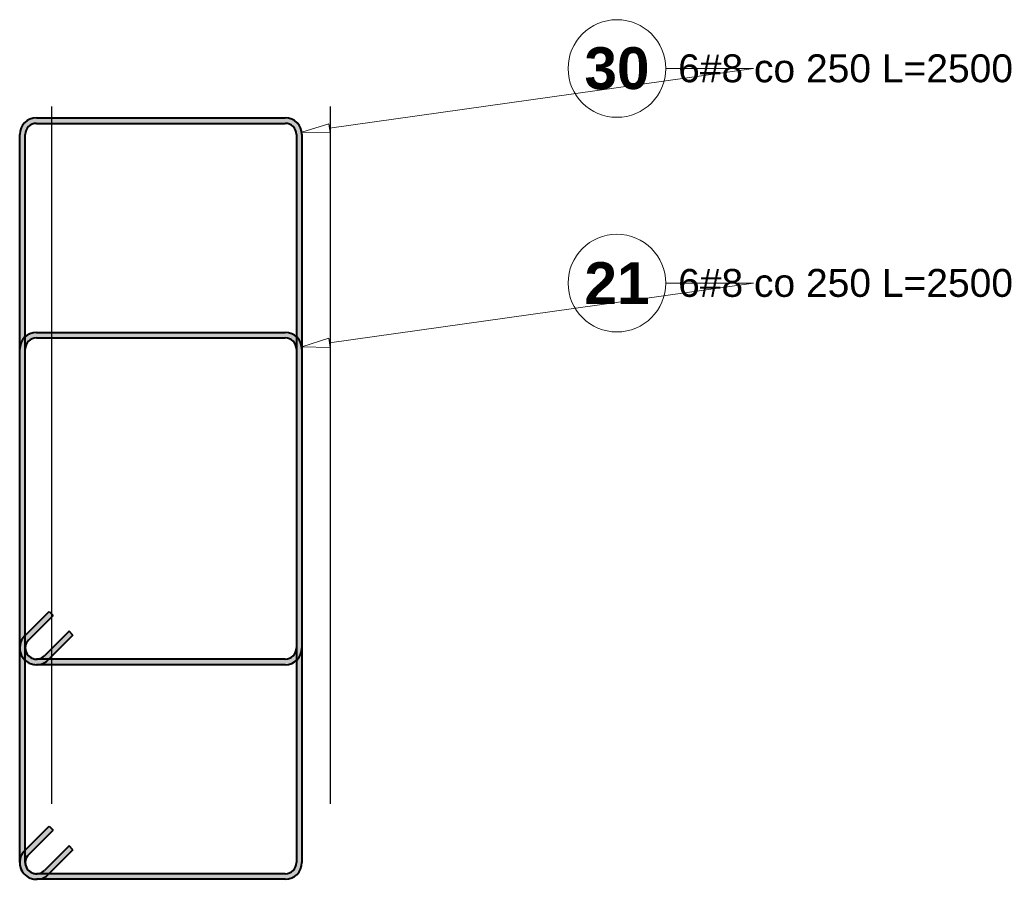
# Model space of a CAD drawing. Extents: x 40861 to 114399, y -71497 to -5875.
# Tile 41 of 45: x 110213 to 111624, y -23268 to -22035. Entities that reach past the tile are written whole.
import ezdxf

# ---------------------------------------------------------------- set-up
doc = ezdxf.new("R2010")
doc.units = 0
doc.header["$LTSCALE"] = 10
doc.header["$MEASUREMENT"] = 0
doc.layers.add('RCAD_kształt pręta', color=7, linetype='Continuous')
doc.layers.add('RCAD_opis kształtu pręta', color=7, linetype='Continuous')
doc.styles.add('style1', font='arial.ttf')
doc.styles.add('style3', font='arialbd.ttf')

msp = doc.modelspace()

# ---------------------------------------------------------------- hatches: boundary and pattern name
at = {"layer": 'RCAD_kształt pręta', "lineweight": 40, "true_color": 0x919191}
h = msp.add_hatch(color=252, dxfattribs=at)
edge = h.paths.add_edge_path(flags=0)
edge.add_line((110236.68006, -22176.08062), (110236.68006, -22184.08062))
edge.add_arc((110236.68006, -22200.08062), 16, 90, 180)
edge.add_line((110220.68006, -22200.08062), (110212.68006, -22200.08062))
edge.add_arc((110236.68006, -22200.08062), 24, 450, 540, ccw=False)
for points in [[(110236.68006, -22184.08062), (110236.68006, -22176.08062), (110593.22337, -22176.08062), (110593.22337, -22184.08062)], [(110220.68006, -22936.25617), (110212.68006, -22936.25617), (110212.68006, -22200.08062), (110220.68006, -22200.08062)], [(110609.22337, -22200.08062), (110617.22337, -22200.08062), (110617.22337, -22936.25617), (110609.22337, -22936.25617)], [(110236.68006, -22491.76895), (110236.68006, -22483.76895), (110593.22337, -22483.76895), (110593.22337, -22491.76895)], [(110220.68006, -23243.94449), (110212.68006, -23243.94449), (110212.68006, -22507.76895), (110220.68006, -22507.76895)], [(110609.22337, -22507.76895), (110617.22337, -22507.76895), (110617.22337, -23243.94449), (110609.22337, -23243.94449)], [(110225.36635, -22924.94246), (110219.7095, -22919.2856), (110255.06484, -22883.93026), (110260.72169, -22889.58712)], [(110283.34911, -22912.21454), (110289.00596, -22917.87139), (110253.65062, -22953.22673), (110247.99377, -22947.56987)], [(110593.22337, -22952.25617), (110593.22337, -22960.25617), (110236.68006, -22960.25617), (110236.68006, -22952.25617)], [(110225.36635, -23232.63079), (110219.7095, -23226.97393), (110255.06484, -23191.61859), (110260.72169, -23197.27545)], [(110283.34911, -23219.90286), (110289.00596, -23225.55972), (110253.65062, -23260.91506), (110247.99377, -23255.2582)], [(110593.22337, -23259.94449), (110593.22337, -23267.94449), (110236.68006, -23267.94449), (110236.68006, -23259.94449)]]:
    msp.add_hatch(color=252, dxfattribs=at).paths.add_polyline_path(points, flags=0)
h = msp.add_hatch(color=252, dxfattribs=at)
edge = h.paths.add_edge_path(flags=0)
edge.add_line((110617.22337, -22200.08062), (110609.22337, -22200.08062))
edge.add_arc((110593.22337, -22200.08062), 16, 0, 90)
edge.add_line((110593.22337, -22184.08062), (110593.22337, -22176.08062))
edge.add_arc((110593.22337, -22200.08062), 24, 360, 450, ccw=False)
h = msp.add_hatch(color=252, dxfattribs=at)
edge = h.paths.add_edge_path(flags=0)
edge.add_line((110236.68006, -22483.76895), (110236.68006, -22491.76895))
edge.add_arc((110236.68006, -22507.76895), 16, 90, 180)
edge.add_line((110220.68006, -22507.76895), (110212.68006, -22507.76895))
edge.add_arc((110236.68006, -22507.76895), 24, 450, 540, ccw=False)
h = msp.add_hatch(color=252, dxfattribs=at)
edge = h.paths.add_edge_path(flags=0)
edge.add_line((110617.22337, -22507.76895), (110609.22337, -22507.76895))
edge.add_arc((110593.22337, -22507.76895), 16, 0, 90)
edge.add_line((110593.22337, -22491.76895), (110593.22337, -22483.76895))
edge.add_arc((110593.22337, -22507.76895), 24, 360, 450, ccw=False)
h = msp.add_hatch(color=252, dxfattribs=at)
edge = h.paths.add_edge_path(flags=0)
edge.add_line((110219.7095, -22919.2856), (110225.36635, -22924.94246))
edge.add_arc((110236.68006, -22936.25617), 16, -225, -90)
edge.add_line((110236.68006, -22952.25617), (110236.68006, -22960.25617))
edge.add_arc((110236.68006, -22936.25617), 24, 135, 270, ccw=False)
h = msp.add_hatch(color=252, dxfattribs=at)
edge = h.paths.add_edge_path(flags=0)
edge.add_line((110212.68006, -22936.25617), (110220.68006, -22936.25617))
edge.add_arc((110236.68006, -22936.25617), 16, -180, -45)
edge.add_line((110247.99377, -22947.56987), (110253.65062, -22953.22673))
edge.add_arc((110236.68006, -22936.25617), 24, 180, 315, ccw=False)
h = msp.add_hatch(color=252, dxfattribs=at)
edge = h.paths.add_edge_path(flags=0)
edge.add_line((110593.22337, -22960.25617), (110593.22337, -22952.25617))
edge.add_arc((110593.22337, -22936.25617), 16, -90, 0)
edge.add_line((110609.22337, -22936.25617), (110617.22337, -22936.25617))
edge.add_arc((110593.22337, -22936.25617), 24, 270, 360, ccw=False)
h = msp.add_hatch(color=252, dxfattribs=at)
edge = h.paths.add_edge_path(flags=0)
edge.add_line((110219.7095, -23226.97393), (110225.36635, -23232.63079))
edge.add_arc((110236.68006, -23243.94449), 16, -225, -90)
edge.add_line((110236.68006, -23259.94449), (110236.68006, -23267.94449))
edge.add_arc((110236.68006, -23243.94449), 24, 135, 270, ccw=False)
h = msp.add_hatch(color=252, dxfattribs=at)
edge = h.paths.add_edge_path(flags=0)
edge.add_line((110212.68006, -23243.94449), (110220.68006, -23243.94449))
edge.add_arc((110236.68006, -23243.94449), 16, -180, -45)
edge.add_line((110247.99377, -23255.2582), (110253.65062, -23260.91506))
edge.add_arc((110236.68006, -23243.94449), 24, 180, 315, ccw=False)
h = msp.add_hatch(color=252, dxfattribs=at)
edge = h.paths.add_edge_path(flags=0)
edge.add_line((110593.22337, -23267.94449), (110593.22337, -23259.94449))
edge.add_arc((110593.22337, -23243.94449), 16, -90, 0)
edge.add_line((110609.22337, -23243.94449), (110617.22337, -23243.94449))
edge.add_arc((110593.22337, -23243.94449), 24, 270, 360, ccw=False)

# ---------------------------------------------------------------- linework, layer by layer
for points in [[(110258.2651, -22159.77291), (110258.2651, -23159.77291)], [(110658.2651, -23159.77291), (110658.2651, -22159.77291)]]:
    msp.add_lwpolyline(points)
at = {"layer": 'RCAD_kształt pręta', "color": 4, "lineweight": 40}
for p, q in [((110236.68006, -22176.08062), (110593.22337, -22176.08062)), ((110236.68006, -22184.08062), (110593.22337, -22184.08062)), ((110212.68006, -22936.25617), (110212.68006, -22200.08062)), ((110220.68006, -22936.25617), (110220.68006, -22200.08062)), ((110609.22337, -22200.08062), (110609.22337, -22936.25617)), ((110617.22337, -22200.08062), (110617.22337, -22936.25617)), ((110236.68006, -22483.76895), (110593.22337, -22483.76895)), ((110236.68006, -22491.76895), (110593.22337, -22491.76895)), ((110212.68006, -23243.94449), (110212.68006, -22507.76895)), ((110220.68006, -23243.94449), (110220.68006, -22507.76895)), ((110609.22337, -22507.76895), (110609.22337, -23243.94449)), ((110617.22337, -22507.76895), (110617.22337, -23243.94449)), ((110219.7095, -22919.2856), (110255.06484, -22883.93026)), ((110225.36635, -22924.94246), (110260.72169, -22889.58712)), ((110255.06484, -22883.93026), (110260.72169, -22889.58712)), ((110283.34911, -22912.21454), (110247.99377, -22947.56987)), ((110289.00596, -22917.87139), (110253.65062, -22953.22673)), ((110289.00596, -22917.87139), (110283.34911, -22912.21454)), ((110593.22337, -22952.25617), (110236.68006, -22952.25617)), ((110593.22337, -22960.25617), (110236.68006, -22960.25617)), ((110219.7095, -23226.97393), (110255.06484, -23191.61859)), ((110225.36635, -23232.63079), (110260.72169, -23197.27545)), ((110255.06484, -23191.61859), (110260.72169, -23197.27545)), ((110283.34911, -23219.90286), (110247.99377, -23255.2582)), ((110289.00596, -23225.55972), (110253.65062, -23260.91506)), ((110289.00596, -23225.55972), (110283.34911, -23219.90286)), ((110593.22337, -23259.94449), (110236.68006, -23259.94449)), ((110593.22337, -23267.94449), (110236.68006, -23267.94449))]:
    msp.add_line(p, q, dxfattribs=at)
for centre, radius, start, end in [((110236.68006, -22200.08062), 24, 90, 180), ((110236.68006, -22200.08062), 16, 90, 180), ((110593.22337, -22200.08062), 24, 0, 90), ((110593.22337, -22200.08062), 16, 0, 90), ((110236.68006, -22507.76895), 24, 90, 180), ((110236.68006, -22507.76895), 16, 90, 180), ((110593.22337, -22507.76895), 24, 0, 90), ((110593.22337, -22507.76895), 16, 0, 90), ((110236.68006, -22936.25617), 24, 135, 270), ((110236.68006, -22936.25617), 16, 135, 270), ((110236.68006, -22936.25617), 24, 180, 315), ((110236.68006, -22936.25617), 16, 180, 315), ((110593.22337, -22936.25617), 16, 270, 0), ((110593.22337, -22936.25617), 24, 270, 0), ((110236.68006, -23243.94449), 24, 135, 270), ((110236.68006, -23243.94449), 16, 135, 270), ((110236.68006, -23243.94449), 24, 180, 315), ((110236.68006, -23243.94449), 16, 180, 315), ((110593.22337, -23243.94449), 16, 270, 0), ((110593.22337, -23243.94449), 24, 270, 0)]:
    msp.add_arc(centre, radius, start, end, dxfattribs=at)
at = {"layer": 'RCAD_opis kształtu pręta', "color": 8, "lineweight": 0}
for p, q in [((111264.50643, -22105.45593), (110656.59685, -22191.14743)), ((111264.50643, -22105.45593), (111138.74009, -22105.45593)), ((110616.98842, -22196.73067), (110655.66631, -22184.54603)), ((110657.52739, -22197.74884), (110616.98842, -22196.73067)), ((110657.52739, -22197.74884), (110655.66631, -22184.54603)), ((111264.50643, -22413.14425), (110656.59685, -22498.83576)), ((111264.50643, -22413.14425), (111138.74009, -22413.14425)), ((110616.98842, -22504.419), (110655.66631, -22492.23436)), ((110657.52739, -22505.43716), (110655.66631, -22492.23436)), ((110657.52739, -22505.43716), (110616.98842, -22504.419))]:
    msp.add_line(p, q, dxfattribs=at)
for centre in [(111068.74009, -22105.45593), (111068.74009, -22413.14425)]:
    msp.add_circle(centre, 70, dxfattribs=at)

# ---------------------------------------------------------------- texts
at = {"layer": 'RCAD_opis kształtu pręta', "color": 1, "lineweight": 40, "attachment_point": 5}
for s, insert, char_height, style in [('30', (111068.74009, -22105.45593), 60, 'style3'), ('6#8 co 250 L=2500', (111396.39356, -22105.45593), 40, 'style1'), ('21', (111068.74009, -22413.14425), 60, 'style3'), ('6#8 co 250 L=2500', (111396.39356, -22413.14425), 40, 'style1')]:
    msp.add_mtext(s, dxfattribs=dict(at, insert=insert, char_height=char_height, style=style))

doc.saveas('drawing.dxf')
